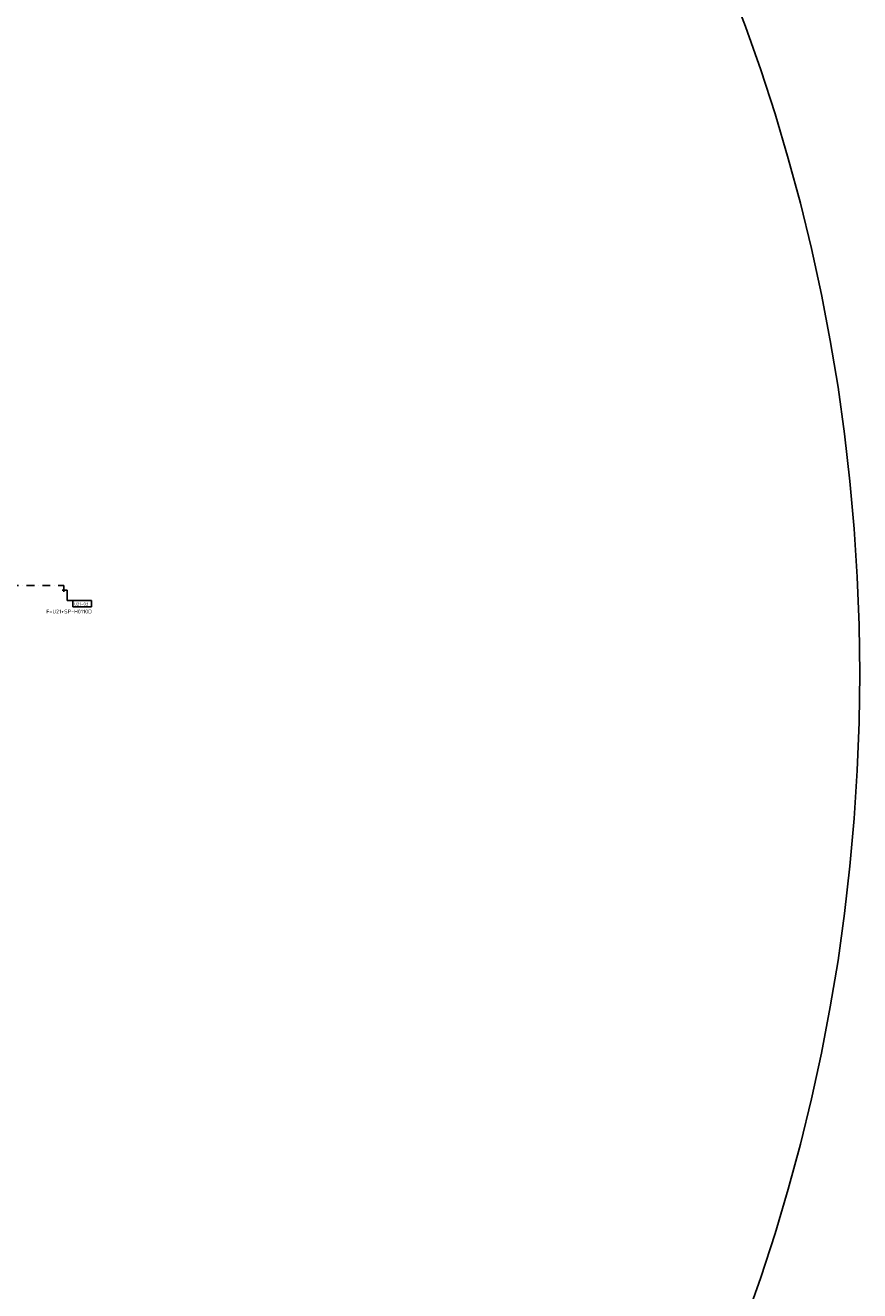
# Model space of a CAD drawing. Header units: millimetres. Extents: x 91485617 to 92694167, y 117439079 to 119063934.
# Tile 4 of 5: x 92426246 to 92694167, y 117845293 to 118251506. Entities that reach past the tile are written whole.
import ezdxf

# ---------------------------------------------------------------- set-up
doc = ezdxf.new("R2010")
doc.units = ezdxf.units.MM
doc.header["$LTSCALE"] = 200
doc.linetypes.add('DASHDOT', pattern=[25.4, 12.7, -6.35, 0, -6.35])
for name, color, linetype in [('0-25', 7, 'Continuous'), ('B-25', 7, 'Continuous'), ('S-25', 7, 'Continuous'), ('T-70', 5, 'Continuous')]:
    doc.layers.add(name, color=color, linetype=linetype)
doc.layers.add('0-70', color=5, linetype='Continuous', plot=False)
doc.styles.add('ISO', font='ISO.SHX')
doc.styles.get("Standard").update_dxf_attribs({"font": 'iso.shx'})

# ---------------------------------------------------------------- blocks, each defined once
blk = doc.blocks.new('0301B5')
at = {"layer": 'S-25'}
for p, q in [((15, 0), (0, 0)), ((0, 0), (0, -5)), ((15, -5), (15, 0)), ((0, -5), (15, -5))]:
    blk.add_line(p, q, dxfattribs=at)
at = {"layer": 'B-25', "style": 'ISO'}
blk.add_attdef('KA', (1, -4), '', height=2.5, dxfattribs=at)

msp = doc.modelspace()

# ---------------------------------------------------------------- linework, layer by layer
at = {"layer": '0-25'}
for p, q in [((92438064, 118070166, 4719), (92439721, 118070166, 4719)), ((92439721, 118066811, 4719), (92439721, 118070166, 4719)), ((92439721, 118066811, 4719), (92441483, 118066811, 4719))]:
    msp.add_line(p, q, dxfattribs=at)
at = {"layer": '0-70'}
msp.add_circle((92089892, 118043354), 604275, dxfattribs=at)
at = {"layer": 'T-70', "linetype": 'DASHDOT'}
for p, q in [((92309809, 118071408), (92438570, 118071694)), ((92438570, 118069643, 112272), (92438570, 118071694, 112272))]:
    msp.add_line(p, q, dxfattribs=at)

# ---------------------------------------------------------------- block references
at = {"xscale": 400, "yscale": 400, "zscale": 400}
msp.add_blockref('0301B5', (92441483, 118066811, 4719), dxfattribs=at).add_auto_attribs({'KA': 'U21-03'})

# ---------------------------------------------------------------- texts
at = {"layer": 'B-25'}
msp.add_text('F=U21+SP-H0110D', height=1250, dxfattribs=at).set_placement((92432997, 118062688, 256458))

doc.saveas('drawing.dxf')
